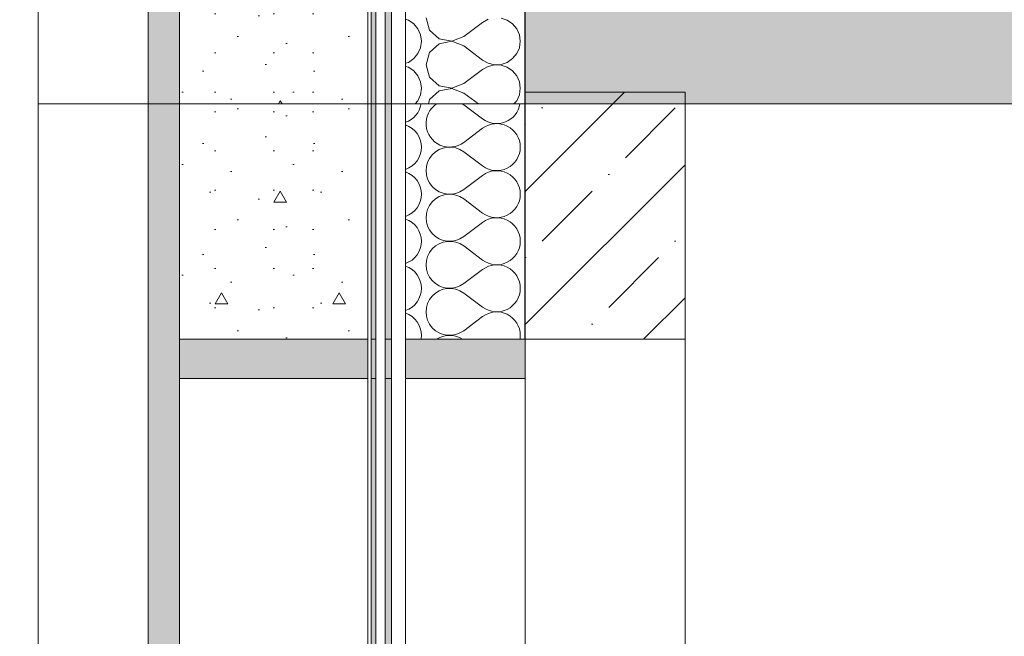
# Model space of a CAD drawing. Header units: millimetres. Extents: x -7244646 to -5701154, y 5723682 to 6071635.
# Tile 72 of 256: x -6402454 to -6401200, y 5758630 to 5759417. Entities that reach past the tile are written whole.
import ezdxf

# ---------------------------------------------------------------- set-up
doc = ezdxf.new("R2010")
doc.units = ezdxf.units.MM
doc.header["$MEASUREMENT"] = 0
doc.set_wipeout_variables(frame=1)
doc.linetypes.add('Wipeout_Contour', pattern=[1000, 0, -1000])
for name, color, linetype, lineweight in [('0_Ном._пера__1', 7, 'Continuous', 0), ('0_Ном._пера__2', 8, 'Continuous', 15), ('0_Ном._пера__21', 7, 'Continuous', 5), ('АР-Чертеж-Размеры.АР_Ном._пера__1', 7, 'Continuous', 0)]:
    doc.layers.add(name, color=color, linetype=linetype, lineweight=lineweight)
doc.layers.add('0_Ном._пера__166', color=7, linetype='Continuous', lineweight=5, true_color=0x97cbff)
doc.layers.add('АР-Чертеж-Размеры.АР', color=7, linetype='Continuous')
doc.styles.add('РЎР“Р•РќР•Р\xa0Р\x98Р\xa0_РЎРўР\x98Р›Р¬_2', font='arial.ttf')
doc.dimstyles.new('СГЕНЕРИР_СТИЛЬ__1', dxfattribs={"dimtxt": 500, "dimasz": 237.5, "dimexe": 0.18, "dimexo": 43263.067461, "dimgap": 0, "dimtad": 1, "dimlfac": 0.001, "dimzin": 0, "dimdsep": 46, "dimtxsty": 'РЎР“Р•РќР•Р\xa0Р\x98Р\xa0_РЎРўР\x98Р›Р¬_2', "dimblk": 'ARROWHEAD_6', "dimblk1": 'ARROWHEAD_6', "dimblk2": 'ARROWHEAD_6', "dimcen": 0.09, "dimclrd": 7, "dimclre": 7, "dimclrt": 7, "dimadec": 0, "dimazin": 0, "dimtfac": 1, "dimtdec": 4, "dimtmove": 2, "dimatfit": 3, "dimfxl": 1, "dimtolj": 1, "dimtzin": 0, "dimarcsym": 0})
doc.dimstyles.new('СГЕНЕРИР_СТИЛЬ__4', dxfattribs={"dimtxt": 270.000005, "dimasz": 237.5, "dimexe": 0.18, "dimexo": 300000, "dimgap": 0, "dimtad": 1, "dimlfac": 0.001, "dimzin": 0, "dimdsep": 46, "dimtxsty": 'РЎР“Р•РќР•Р\xa0Р\x98Р\xa0_РЎРўР\x98Р›Р¬_2', "dimblk": 'ARROWHEAD_6', "dimblk1": 'ARROWHEAD_6', "dimblk2": 'ARROWHEAD_6', "dimcen": 0.09, "dimclrd": 7, "dimclre": 7, "dimclrt": 7, "dimadec": 0, "dimazin": 0, "dimtfac": 1, "dimtdec": 4, "dimtmove": 0, "dimatfit": 3, "dimfxl": 1, "dimtolj": 1, "dimtzin": 0, "dimarcsym": 0})
doc.dimstyles.new('СГЕНЕРИР_СТИЛЬ__5', dxfattribs={"dimtxt": 500, "dimasz": 237.5, "dimexe": 0.18, "dimexo": 300000, "dimgap": 0, "dimtad": 1, "dimlfac": 0.001, "dimzin": 0, "dimdsep": 46, "dimtxsty": 'РЎР“Р•РќР•Р\xa0Р\x98Р\xa0_РЎРўР\x98Р›Р¬_2', "dimblk": 'ARROWHEAD_6', "dimblk1": 'ARROWHEAD_6', "dimblk2": 'ARROWHEAD_6', "dimcen": 0.09, "dimclrd": 7, "dimclre": 7, "dimclrt": 7, "dimadec": 0, "dimazin": 0, "dimtfac": 1, "dimtdec": 4, "dimtmove": 0, "dimatfit": 3, "dimfxl": 1, "dimtolj": 1, "dimtzin": 0, "dimarcsym": 0})
pattern_1 = [(45, (-7387333.12, 5739809.18), (-84.852814, 84.852814), []), (45, (-7387375.54, 5739851.61), (-84.852814, 84.852814), [90, -30, 0, -30])]

# ---------------------------------------------------------------- blocks, each defined once
blk = doc.blocks.new('*D52', base_point=(-7387333.1, 5739809.2))
at = {"layer": 'АР-Чертеж-Размеры.АР_Ном._пера__1', "color": 7, "linetype": 'Continuous', "lineweight": 0, "transparency": 16777216}
for p, q in [((-6411439.3, 5858499.2), (-6411439.3, 5858686.7)), ((-6411314.3, 5858374.2), (-6411564.3, 5858624.2)), ((-6388218.7, 5858499.2), (-6411673.7, 5858499.2)), ((-6411439.3, 5738589.2), (-6411439.3, 5858499.2)), ((-6411564.3, 5738714.2), (-6411314.3, 5738464.2)), ((-6411204.9, 5738589.2), (-6411673.7, 5738589.2)), ((-6411439.3, 5738401.7), (-6411439.3, 5738589.2))]:
    blk.add_line(p, q, dxfattribs=at)
at = {"layer": 'АР-Чертеж-Размеры.АР_Ном._пера__1', "color": 7, "lineweight": 0, "transparency": 16777216, "insert": (-6411889.3, 5853972.3), "char_height": 500, "attachment_point": 7, "rotation": 90, "style": 'РЎР“Р•РќР•Р\xa0Р\x98Р\xa0_РЎРўР\x98Р›Р¬_2'}
blk.add_mtext('\\A1;{\\pql;\\fArial|b0|i0|c204|p0;\\W1.000000;119,91}', dxfattribs=at)
blk = doc.blocks.new('ARROWHEAD_6')
at = {"color": 0, "linetype": 'Continuous', "lineweight": 0}
for p, q in [((-0.5, -0.5), (0.5, 0.5)), ((0, 0), (-1, 0))]:
    blk.add_line(p, q, dxfattribs=at)
blk = doc.blocks.new('*D85', base_point=(-7387333.1, 5739809.2))
at = {"layer": 'АР-Чертеж-Размеры.АР_Ном._пера__1', "color": 7, "linetype": 'Continuous', "lineweight": 0, "transparency": 16777216}
for p, q in [((-6403170.5, 5759134.2), (-6402920.5, 5758884.2)), ((-6402811.1, 5759009.2), (-6403279.9, 5759009.2)), ((-6403045.5, 5757059.2), (-6403045.5, 5759009.2)), ((-6403170.5, 5757184.2), (-6402920.5, 5756934.2)), ((-6402811.1, 5757059.2), (-6403279.9, 5757059.2))]:
    blk.add_line(p, q, dxfattribs=at)
at = {"layer": 'АР-Чертеж-Размеры.АР_Ном._пера__1', "color": 7, "lineweight": 0, "transparency": 16777216, "insert": (-6403099.5, 5757673.8), "char_height": 270, "attachment_point": 7, "rotation": 90, "style": 'РЎР“Р•РќР•Р\xa0Р\x98Р\xa0_РЎРўР\x98Р›Р¬_2'}
blk.add_mtext('\\A1;{\\pql;\\fArial|b0|i0|c204|p0;\\W1.000000;1,95}', dxfattribs=at)
blk = doc.blocks.new('*D86', base_point=(-7387333.1, 5739809.2))
at = {"layer": 'АР-Чертеж-Размеры.АР_Ном._пера__1', "color": 7, "linetype": 'Continuous', "lineweight": 0, "transparency": 16777216}
for p, q in [((-6403170.5, 5760334.2), (-6402920.5, 5760084.2)), ((-6402811.1, 5760209.2), (-6403279.9, 5760209.2)), ((-6403045.5, 5759009.2), (-6403045.5, 5760209.2)), ((-6403170.5, 5759134.2), (-6402920.5, 5758884.2)), ((-6402811.1, 5759009.2), (-6403279.9, 5759009.2))]:
    blk.add_line(p, q, dxfattribs=at)
at = {"layer": 'АР-Чертеж-Размеры.АР_Ном._пера__1', "color": 7, "lineweight": 0, "transparency": 16777216, "insert": (-6403099.5, 5759248.8), "char_height": 270, "attachment_point": 7, "rotation": 90, "style": 'РЎР“Р•РќР•Р\xa0Р\x98Р\xa0_РЎРўР\x98Р›Р¬_2'}
blk.add_mtext('\\A1;{\\pql;\\fArial|b0|i0|c204|p0;\\W1.000000;1,20}', dxfattribs=at)
blk = doc.blocks.new('*D146', base_point=(-7387333.1, 5739809.2))
at = {"layer": '0_Ном._пера__1', "color": 7, "linetype": 'Continuous', "lineweight": 0, "transparency": 16777216}
for p, q in [((-6410533.6, 5853209.2), (-6410533.6, 5853396.7)), ((-6410408.6, 5853084.2), (-6410658.6, 5853334.2)), ((-6410299.2, 5853209.2), (-6410767.9, 5853209.2)), ((-6410533.6, 5743109.2), (-6410533.6, 5853209.2)), ((-6410658.6, 5743234.2), (-6410408.6, 5742984.2)), ((-6410299.2, 5743109.2), (-6410767.9, 5743109.2)), ((-6410533.6, 5742921.7), (-6410533.6, 5743109.2))]:
    blk.add_line(p, q, dxfattribs=at)
at = {"layer": '0_Ном._пера__1', "color": 7, "lineweight": 0, "transparency": 16777216, "insert": (-6410633.6, 5797136), "char_height": 500, "attachment_point": 7, "rotation": 90, "style": 'РЎР“Р•РќР•Р\xa0Р\x98Р\xa0_РЎРўР\x98Р›Р¬_2'}
blk.add_mtext('\\A1;{\\pql;\\fArial|b0|i0|c204|p0;\\W1.000000;110,10}', dxfattribs=at)
blk = doc.blocks.new('*X230', base_point=(-7387333.1, 5739809.2))
at = {"layer": '0_Ном._пера__1', "color": 7, "linetype": 'Continuous', "lineweight": 0}
for p, q in [((-6401888.6, 5759308.2), (-6401864.6, 5759290.2)), ((-6401888.6, 5759260.2), (-6401864.6, 5759278.2)), ((-6401888.6, 5759248.2), (-6401864.6, 5759230.2)), ((-6401888.6, 5759200.2), (-6401864.6, 5759218.2)), ((-6401888.6, 5759188.2), (-6401864.6, 5759170.2)), ((-6401888.6, 5759140.2), (-6401864.6, 5759158.2)), ((-6401888.6, 5759128.2), (-6401864.6, 5759110.2)), ((-6401888.6, 5759080.2), (-6401864.6, 5759098.2)), ((-6401888.6, 5759068.2), (-6401864.6, 5759050.2)), ((-6401888.6, 5759020.2), (-6401864.6, 5759038.2))]:
    blk.add_line(p, q, dxfattribs=at)
for centre, start, end in [((-6401972.6, 5759314.2), 289.2776, 350.4059), ((-6401906.6, 5759284.2), 123.5573, 306.8699), ((-6401906.6, 5759284.2), 53.1301, 56.4427), ((-6401846.6, 5759314.2), 233.1301, 350.4059), ((-6401972.6, 5759254.2), 0, 70.7224), ((-6401846.6, 5759254.2), 0, 126.8699), ((-6401972.6, 5759254.2), 289.2776, 0), ((-6401906.6, 5759224.2), 53.1301, 306.8699), ((-6401846.6, 5759254.2), 233.1301, 0), ((-6401972.6, 5759194.2), 0, 70.7224), ((-6401846.6, 5759194.2), 0, 126.8699), ((-6401972.6, 5759194.2), 289.2776, 0), ((-6401906.6, 5759164.2), 53.1301, 306.8699), ((-6401846.6, 5759194.2), 233.1301, 0), ((-6401972.6, 5759134.2), 0, 70.7224), ((-6401846.6, 5759134.2), 0, 126.8699), ((-6401972.6, 5759134.2), 289.2776, 0), ((-6401906.6, 5759104.2), 53.1301, 306.8699), ((-6401846.6, 5759134.2), 233.1301, 0), ((-6401846.6, 5759074.2), 0, 126.8699), ((-6401972.6, 5759074.2), 0, 70.7224), ((-6401972.6, 5759074.2), 289.2776, 0), ((-6401906.6, 5759044.2), 53.1301, 306.8699), ((-6401846.6, 5759074.2), 233.1301, 0), ((-6401972.6, 5759014.2), 0, 70.7224), ((-6401846.6, 5759014.2), 0, 126.8699), ((-6401972.6, 5759014.2), 350.4072, 0), ((-6401906.6, 5758984.2), 56.4449, 123.5551), ((-6401846.6, 5759014.2), 350.4072, 0)]:
    blk.add_arc(centre, 30, start, end, dxfattribs=at)
blk = doc.blocks.new('Штриховка_43_3', base_point=(-7387333.1, 5739809.2))
at = {"color": 254, "linetype": 'Wipeout_Contour', "lineweight": 0, "ltscale": 34444637.74581543}
blk.add_wipeout([(-6401810.6, 5759309.2), (-6401962.7, 5759309.2), (-6401962.7, 5759009.2), (-6401810.6, 5759009.2)], dxfattribs=at)
at = {"layer": '0_Ном._пера__1', "color": 7, "linetype": 'Continuous', "lineweight": 0, "flags": 128}
blk.add_lwpolyline([(-6401810.6, 5759309.2), (-6401810.6, 5759009.2), (-6401962.7, 5759009.2), (-6401962.7, 5759309.2)], close=True, dxfattribs=at)
at = {"layer": '0_Ном._пера__1', "color": 7, "linetype": 'Continuous', "lineweight": 0}
blk.add_blockref('*X230', (-7387333.1, 5739809.2), dxfattribs=at)
blk = doc.blocks.new('*X240', base_point=(-7387333.1, 5739809.2))
at = {"layer": '0_Ном._пера__1', "color": 7, "linetype": 'Continuous', "lineweight": 0}
for p, q in [((-6401959.2, 5759416), (-6401962.7, 5759417.2)), ((-6401936.6, 5759419.2), (-6401932.1, 5759403.4)), ((-6401857.3, 5759417.2), (-6401864.6, 5759413.2)), ((-6401833.2, 5759416), (-6401841, 5759418.7)), ((-6401952.3, 5759411.3), (-6401959.2, 5759416)), ((-6401947.1, 5759405), (-6401952.3, 5759411.3)), ((-6401943.7, 5759397.4), (-6401947.1, 5759405)), ((-6401888.6, 5759395.2), (-6401864.6, 5759413.2)), ((-6401826.3, 5759411.3), (-6401833.2, 5759416)), ((-6401821.1, 5759405), (-6401826.3, 5759411.3)), ((-6401817.7, 5759397.4), (-6401821.1, 5759405)), ((-6401942.6, 5759389.2), (-6401943.7, 5759397.4)), ((-6401932.1, 5759403.4), (-6401920, 5759392.3)), ((-6401920, 5759392.3), (-6401903.9, 5759389.3)), ((-6401903.9, 5759389.3), (-6401888.6, 5759395.2)), ((-6401816.6, 5759389.2), (-6401817.7, 5759397.4)), ((-6401947.1, 5759373.4), (-6401943.7, 5759381)), ((-6401943.7, 5759381), (-6401942.6, 5759389.2)), ((-6401920, 5759386), (-6401932.1, 5759375)), ((-6401903.9, 5759389.1), (-6401920, 5759386)), ((-6401888.6, 5759383.2), (-6401903.9, 5759389.1)), ((-6401888.6, 5759383.2), (-6401864.6, 5759365.2)), ((-6401821.1, 5759373.4), (-6401817.7, 5759381)), ((-6401817.7, 5759381), (-6401816.6, 5759389.2)), ((-6401959.2, 5759362.3), (-6401952.3, 5759367)), ((-6401952.3, 5759367), (-6401947.1, 5759373.4)), ((-6401932.1, 5759375), (-6401936.6, 5759359.2)), ((-6401833.2, 5759362.3), (-6401826.3, 5759367)), ((-6401826.3, 5759367), (-6401821.1, 5759373.4)), ((-6401962.7, 5759361.2), (-6401959.2, 5759362.3)), ((-6401959.2, 5759356), (-6401962.7, 5759357.2)), ((-6401952.3, 5759351.3), (-6401959.2, 5759356)), ((-6401936.6, 5759359.2), (-6401932.1, 5759343.4)), ((-6401864.6, 5759365.2), (-6401857.3, 5759361.2)), ((-6401857.3, 5759357.2), (-6401864.6, 5759353.2)), ((-6401857.3, 5759361.2), (-6401849.3, 5759359.3)), ((-6401849.3, 5759359.1), (-6401857.3, 5759357.2)), ((-6401849.3, 5759359.3), (-6401841, 5759359.7)), ((-6401841, 5759358.7), (-6401849.3, 5759359.1)), ((-6401841, 5759359.7), (-6401833.2, 5759362.3)), ((-6401833.2, 5759356), (-6401841, 5759358.7)), ((-6401826.3, 5759351.3), (-6401833.2, 5759356)), ((-6401947.1, 5759345), (-6401952.3, 5759351.3)), ((-6401943.7, 5759337.4), (-6401947.1, 5759345)), ((-6401932.1, 5759343.4), (-6401920, 5759332.3)), ((-6401888.6, 5759335.2), (-6401864.6, 5759353.2)), ((-6401821.1, 5759345), (-6401826.3, 5759351.3)), ((-6401817.7, 5759337.4), (-6401821.1, 5759345)), ((-6401942.6, 5759329.2), (-6401943.7, 5759337.4)), ((-6401943.7, 5759321), (-6401942.6, 5759329.2)), ((-6401920, 5759332.3), (-6401903.9, 5759329.3)), ((-6401903.9, 5759329.1), (-6401920, 5759326)), ((-6401903.9, 5759329.3), (-6401888.6, 5759335.2)), ((-6401888.6, 5759323.2), (-6401903.9, 5759329.1)), ((-6401816.6, 5759329.2), (-6401817.7, 5759337.4)), ((-6401817.7, 5759321), (-6401816.6, 5759329.2)), ((-6401947.1, 5759313.4), (-6401943.7, 5759321)), ((-6401920, 5759326), (-6401932.1, 5759315)), ((-6401888.6, 5759323.2), (-6401869.9, 5759309.2)), ((-6401821.1, 5759313.4), (-6401817.7, 5759321)), ((-6401950.6, 5759309.2), (-6401947.1, 5759313.4)), ((-6401932.1, 5759315), (-6401933.7, 5759309.2)), ((-6401824.6, 5759309.2), (-6401821.1, 5759313.4))]:
    blk.add_line(p, q, dxfattribs=at)
blk = doc.blocks.new('Штриховка_48_3', base_point=(-7387333.1, 5739809.2))
at = {"color": 254, "linetype": 'Wipeout_Contour', "lineweight": 0, "ltscale": 34446216.18377935}
blk.add_wipeout([(-6401810.6, 5760189.2), (-6401962.7, 5760189.2), (-6401962.7, 5759309.2), (-6401810.6, 5759309.2)], dxfattribs=at)
at = {"layer": '0_Ном._пера__1', "color": 7, "linetype": 'Continuous', "lineweight": 0, "flags": 128}
blk.add_lwpolyline([(-6401810.6, 5760189.2), (-6401810.6, 5759309.2), (-6401962.7, 5759309.2), (-6401962.7, 5760189.2)], close=True, dxfattribs=at)
at = {"layer": '0_Ном._пера__1', "color": 7, "linetype": 'Continuous', "lineweight": 0}
blk.add_blockref('*X240', (-7387333.1, 5739809.2), dxfattribs=at)

msp = doc.modelspace()

# ---------------------------------------------------------------- hatches: boundary and pattern name
at = {"layer": '0_Ном._пера__1', "linetype": 'Continuous', "lineweight": 0, "true_color": 0x000000}
for points in [[(-6402000.673, 5756159.18), (-6402000.673, 5759309.18), (-6402006.673, 5759309.18), (-6402006.673, 5756159.18)], [(-6402010.673, 5759009.181), (-6402010.673, 5758959.181), (-6402250.673, 5758959.181), (-6402250.673, 5759009.181)], [(-6401810.577, 5759009.181), (-6401810.577, 5758959.181), (-6402010.673, 5758959.181), (-6402010.673, 5759009.181)]]:
    msp.add_hatch(color=18, dxfattribs=at).paths.add_polyline_path(points)

# ---------------------------------------------------------------- linework, layer by layer
at = {"layer": '0_Ном._пера__1', "color": 7, "linetype": 'Continuous', "lineweight": 0, "flags": 128}
for points in [[(-6402000.673, 5756159.18), (-6402000.673, 5759309.18), (-6402006.673, 5759309.18), (-6402006.673, 5756159.18)], [(-6402010.673, 5759009.181), (-6402010.673, 5758959.181), (-6402250.673, 5758959.181), (-6402250.673, 5759009.181)], [(-6401810.577, 5759009.181), (-6401810.577, 5758959.181), (-6402010.673, 5758959.181), (-6402010.673, 5759009.181)]]:
    msp.add_lwpolyline(points, close=True, dxfattribs=at)

# ---------------------------------------------------------------- dimensions: what is measured, and where the dimension line sits
at = {"color": 7, "linetype": 'Continuous', "lineweight": 0}
dim = msp.add_linear_dim(base=(-6410533.559, 5853209.181), p1=(-6406170.064, 5743109.18), p2=(-6401574.763, 5853209.181), angle=90, dimstyle='СГЕНЕРИР_СТИЛЬ__5', dxfattribs=at)
dim.commit()
dim.dimension.update_dxf_attribs({"geometry": '*D146', "text_midpoint": (-6410883.559, 5798163.771), "dimtype": 160, "text_rotation": 90})
at = {"layer": 'АР-Чертеж-Размеры.АР', "color": 7, "linetype": 'Continuous', "lineweight": 0}
for base, p1, p2, dimstyle, picture, middle in [((-6411439.299, 5858499.18), (-6410669.971, 5738589.18), (-6383892.346, 5858499.18), 'СГЕНЕРИР_СТИЛЬ__1', '*D52', (-6412139.299, 5855000.125)), ((-6403045.484, 5760209.18), (-6401606.707, 5759009.181), (-6401574.773, 5760209.18), 'СГЕНЕРИР_СТИЛЬ__4', '*D86', (-6403234.484, 5759598.375)), ((-6403045.484, 5759009.181), (-6401574.773, 5757059.18), (-6401606.707, 5759009.181), 'СГЕНЕРИР_СТИЛЬ__4', '*D85', (-6403234.484, 5758023.375))]:
    dim = msp.add_linear_dim(base=base, p1=p1, p2=p2, angle=90, dimstyle=dimstyle, dxfattribs=at)
    dim.commit()
    dim.dimension.update_dxf_attribs({"geometry": picture, "text_midpoint": middle, "dimtype": 160, "text_rotation": 90})

# ---------------------------------------------------------------- next in the draw order: wipeouts: each hides what was drawn before it
at = {"color": 254, "linetype": 'Wipeout_Contour', "lineweight": 0, "ltscale": 34441079.09126922}
msp.add_wipeout([(-6401962.673, 5756159.18), (-6401962.673, 5759309.18), (-6401980.673, 5759309.18), (-6401980.673, 5756159.18)], dxfattribs=at)

# ---------------------------------------------------------------- next in the draw order: hatches: boundary and pattern name
at = {"layer": '0_Ном._пера__1', "linetype": 'Continuous', "lineweight": 0, "true_color": 0x000000}
msp.add_hatch(color=18, dxfattribs=at).paths.add_polyline_path([(-6401980.673, 5756159.18), (-6401980.673, 5759309.18), (-6401988.673, 5759309.18), (-6401988.673, 5756159.18)])

# ---------------------------------------------------------------- next in the draw order: linework, layer by layer
at = {"layer": '0_Ном._пера__1', "color": 7, "linetype": 'Continuous', "lineweight": 0, "flags": 128}
for points in [[(-6401980.673, 5756159.18), (-6401980.673, 5759309.18), (-6401988.673, 5759309.18), (-6401988.673, 5756159.18)], [(-6401962.673, 5756159.18), (-6401962.673, 5759309.18), (-6401980.673, 5759309.18), (-6401980.673, 5756159.18)]]:
    msp.add_lwpolyline(points, close=True, dxfattribs=at)

# ---------------------------------------------------------------- next in the draw order: block references
at = {"layer": '0_Ном._пера__1', "color": 7, "linetype": 'Continuous', "lineweight": 0}
msp.add_blockref('Штриховка_43_3', (-7387333.115, 5739809.18), dxfattribs=at)

# ---------------------------------------------------------------- next in the draw order: wipeouts: each hides what was drawn before it
at = {"color": 254, "linetype": 'Wipeout_Contour', "lineweight": 0, "ltscale": 34441147.49584284}
msp.add_wipeout([(-6401988.673, 5756159.18), (-6401988.673, 5759309.18), (-6402000.673, 5759309.18), (-6402000.673, 5756159.18)], dxfattribs=at)

# ---------------------------------------------------------------- next in the draw order: linework, layer by layer
at = {"layer": '0_Ном._пера__1', "color": 7, "linetype": 'Continuous', "lineweight": 0, "flags": 128}
msp.add_lwpolyline([(-6401988.673, 5756159.18), (-6401988.673, 5759309.18), (-6402000.673, 5759309.18), (-6402000.673, 5756159.18)], close=True, dxfattribs=at)

# ---------------------------------------------------------------- next in the draw order: wipeouts: each hides what was drawn before it
at = {"color": 254, "linetype": 'Wipeout_Contour', "lineweight": 0, "ltscale": 34449506.05331293}
msp.add_wipeout([(-6401962.673, 5759309.18), (-6401962.673, 5762459.18), (-6401980.673, 5762459.18), (-6401980.673, 5759309.18)], dxfattribs=at)
at = {"color": 254, "linetype": 'Wipeout_Contour', "lineweight": 0, "ltscale": 34441139.21885434}
msp.add_wipeout([(-6401606.707, 5759009.181), (-6401606.707, 5757089.18), (-6401810.577, 5757089.18), (-6401810.577, 5759009.181)], dxfattribs=at)

# ---------------------------------------------------------------- next in the draw order: hatches: boundary and pattern name
at = {"layer": '0_Ном._пера__1', "linetype": 'Continuous', "lineweight": 0, "true_color": 0x000000}
msp.add_hatch(color=18, dxfattribs=at).paths.add_polyline_path([(-6401980.673, 5759309.18), (-6401980.673, 5762459.18), (-6401988.673, 5762459.18), (-6401988.673, 5759309.18)])

# ---------------------------------------------------------------- next in the draw order: linework, layer by layer
at = {"layer": '0_Ном._пера__1', "color": 7, "linetype": 'Continuous', "lineweight": 0, "flags": 128}
for points in [[(-6401980.673, 5759309.18), (-6401980.673, 5762459.18), (-6401988.673, 5762459.18), (-6401988.673, 5759309.18)], [(-6401962.673, 5759309.18), (-6401962.673, 5762459.18), (-6401980.673, 5762459.18), (-6401980.673, 5759309.18)], [(-6401606.707, 5759009.181), (-6401606.707, 5757089.18), (-6401810.577, 5757089.18), (-6401810.577, 5759009.181)]]:
    msp.add_lwpolyline(points, close=True, dxfattribs=at)

# ---------------------------------------------------------------- next in the draw order: wipeouts: each hides what was drawn before it
at = {"color": 254, "linetype": 'Wipeout_Contour', "lineweight": 0, "ltscale": 34441189.13346246}
msp.add_wipeout([(-6402006.673, 5756159.18), (-6402006.673, 5759309.18), (-6402010.673, 5759309.18), (-6402010.673, 5756159.18)], dxfattribs=at)

# ---------------------------------------------------------------- next in the draw order: linework, layer by layer
at = {"layer": '0_Ном._пера__1', "color": 7, "linetype": 'Continuous', "lineweight": 0, "flags": 128}
msp.add_lwpolyline([(-6402006.673, 5756159.18), (-6402006.673, 5759309.18), (-6402010.673, 5759309.18), (-6402010.673, 5756159.18)], close=True, dxfattribs=at)

# ---------------------------------------------------------------- next in the draw order: block references
at = {"layer": '0_Ном._пера__1', "color": 7, "linetype": 'Continuous', "lineweight": 0}
msp.add_blockref('Штриховка_48_3', (-7387333.115, 5739809.18), dxfattribs=at)

# ---------------------------------------------------------------- next in the draw order: hatches: boundary and pattern name
at = {"layer": '0_Ном._пера__1', "linetype": 'Continuous', "lineweight": 0}
h = msp.add_hatch(dxfattribs=at)
h.set_pattern_fill('ЖЕЛЕЗОБЕТОН__PROJECT__0003', style=0, pattern_type=2)
h.set_pattern_definition(pattern_1)
h.paths.add_polyline_path([(-6391597.134, 5759309.18), (-6391597.134, 5759509.18), (-6401810.577, 5759509.18), (-6401810.577, 5759309.18)])
h = msp.add_hatch(dxfattribs=at)
h.set_pattern_fill('ЖЕЛЕЗОБЕТОН__PROJECT__0003', style=0, pattern_type=2)
h.set_pattern_definition(pattern_1)
h.paths.add_polyline_path([(-6401606.707, 5759324.18), (-6401810.577, 5759324.18), (-6401810.577, 5759009.181), (-6401606.707, 5759009.181)])

# ---------------------------------------------------------------- next in the draw order: linework, layer by layer
at = {"layer": '0_Ном._пера__21', "color": 7, "linetype": 'Continuous', "lineweight": 5, "flags": 128}
for points in [[(-6391597.134, 5759309.18), (-6391597.134, 5759509.18), (-6401810.577, 5759509.18), (-6401810.577, 5759309.18)], [(-6401606.707, 5759324.18), (-6401810.577, 5759324.18), (-6401810.577, 5759009.181), (-6401606.707, 5759009.181)]]:
    msp.add_lwpolyline(points, close=True, dxfattribs=at)

# ---------------------------------------------------------------- next in the draw order: wipeouts: each hides what was drawn before it
at = {"color": 254, "linetype": 'Wipeout_Contour', "lineweight": 0, "ltscale": 34442327.47168658}
msp.add_wipeout([(-6402010.673, 5757089.18), (-6402010.673, 5758959.181), (-6402250.673, 5758959.181), (-6402250.673, 5757089.18)], dxfattribs=at)

# ---------------------------------------------------------------- next in the draw order: hatches: boundary and pattern name
at = {"layer": '0_Ном._пера__166', "linetype": 'Continuous', "lineweight": 0, "true_color": 0x0f1419}
msp.add_hatch(color=168, dxfattribs=at).paths.add_polyline_path([(-6402250.673, 5756159.18), (-6402250.673, 5759309.18), (-6402290.673, 5759309.18), (-6402290.673, 5756159.18)])

# ---------------------------------------------------------------- next in the draw order: linework, layer by layer
at = {"layer": '0_Ном._пера__1', "color": 7, "linetype": 'Continuous', "lineweight": 0, "flags": 128}
for points in [[(-6402250.673, 5756159.18), (-6402250.673, 5759309.18), (-6402290.673, 5759309.18), (-6402290.673, 5756159.18)], [(-6402010.673, 5757089.18), (-6402010.673, 5758959.181), (-6402250.673, 5758959.181), (-6402250.673, 5757089.18)]]:
    msp.add_lwpolyline(points, close=True, dxfattribs=at)

# ---------------------------------------------------------------- next in the draw order: wipeouts: each hides what was drawn before it
at = {"color": 254, "linetype": 'Wipeout_Contour', "lineweight": 0, "ltscale": 34442236.03617704}
msp.add_wipeout([(-6402290.673, 5756159.18), (-6402290.673, 5759309.18), (-6402430.673, 5759309.18), (-6402430.673, 5756159.18)], dxfattribs=at)
at = {"color": 254, "linetype": 'Wipeout_Contour', "lineweight": 0, "ltscale": 34445363.49325157}
msp.add_wipeout([(-6402250.673, 5759009.181), (-6402010.673, 5759009.181), (-6402010.673, 5759309.18), (-6402250.673, 5759309.18)], dxfattribs=at)

# ---------------------------------------------------------------- next in the draw order: hatches: boundary and pattern name
at = {"layer": '0_Ном._пера__1', "linetype": 'Continuous', "lineweight": 0, "true_color": 0x000000}
msp.add_hatch(color=18, dxfattribs=at).paths.add_polyline_path([(-6402000.673, 5759309.18), (-6402000.673, 5762459.18), (-6402006.673, 5762459.18), (-6402006.673, 5759309.18)])
at = {"layer": '0_Ном._пера__166', "linetype": 'Continuous', "lineweight": 0, "true_color": 0x0f1419}
msp.add_hatch(color=168, dxfattribs=at).paths.add_polyline_path([(-6402250.673, 5759309.18), (-6402250.673, 5762459.18), (-6402290.673, 5762459.18), (-6402290.673, 5759309.18)])
at = {"layer": '0_Ном._пера__2', "linetype": 'Continuous', "lineweight": 15}
h = msp.add_hatch(dxfattribs=at)
h.set_pattern_fill('01_ЦП_СТЯЖКА_1_20_0003', color=8, style=0, pattern_type=2)
h.set_pattern_definition([(0, (-6402130.67, 5758924.18), (0, 259.8), [16.25, -133.75]), (0, (-6402055.67, 5759054.08), (0, 259.8), [16.25, -133.75]), (60, (-6402130.67, 5758924.18), (-225, 129.9), [16.25, -133.75]), (60, (-6401980.67, 5758924.18), (-225, 129.9), [16.25, -133.75]), (120, (-6402114.42, 5758924.18), (225, 129.9), [16.25, -133.75]), (120, (-6401964.42, 5758924.18), (225, 129.9), [16.25, -133.75]), (0, (-6402130.673, 5758949.18), (0, 50), [0, -50, 0, -75]), (45, (-6402105.673, 5758949.18), (-35.3553, 35.3553), [0, -37.5, 0, -62.5])])
h.paths.add_polyline_path([(-6402250.673, 5759009.181), (-6402010.673, 5759009.181), (-6402010.673, 5759309.18), (-6402250.673, 5759309.18)])

# ---------------------------------------------------------------- next in the draw order: linework, layer by layer
at = {"layer": '0_Ном._пера__1', "color": 7, "linetype": 'Continuous', "lineweight": 0, "flags": 128}
for points in [[(-6402250.673, 5759309.18), (-6402250.673, 5762459.18), (-6402290.673, 5762459.18), (-6402290.673, 5759309.18)], [(-6402000.673, 5759309.18), (-6402000.673, 5762459.18), (-6402006.673, 5762459.18), (-6402006.673, 5759309.18)], [(-6402290.673, 5756159.18), (-6402290.673, 5759309.18), (-6402430.673, 5759309.18), (-6402430.673, 5756159.18)], [(-6402250.673, 5759009.181), (-6402010.673, 5759009.181), (-6402010.673, 5759309.18), (-6402250.673, 5759309.18)]]:
    msp.add_lwpolyline(points, close=True, dxfattribs=at)

# ---------------------------------------------------------------- next in the draw order: wipeouts: each hides what was drawn before it
at = {"color": 254, "linetype": 'Wipeout_Contour', "lineweight": 0, "ltscale": 34450662.71522126}
msp.add_wipeout([(-6402290.673, 5759309.18), (-6402290.673, 5762459.18), (-6402430.673, 5762459.18), (-6402430.673, 5759309.18)], dxfattribs=at)
at = {"color": 254, "linetype": 'Wipeout_Contour', "lineweight": 0, "ltscale": 34449574.4411536}
msp.add_wipeout([(-6401988.673, 5759309.18), (-6401988.673, 5762459.18), (-6402000.673, 5762459.18), (-6402000.673, 5759309.18)], dxfattribs=at)

# ---------------------------------------------------------------- next in the draw order: linework, layer by layer
at = {"layer": '0_Ном._пера__1', "color": 7, "linetype": 'Continuous', "lineweight": 0, "flags": 128}
for points in [[(-6402290.673, 5759309.18), (-6402290.673, 5762459.18), (-6402430.673, 5762459.18), (-6402430.673, 5759309.18)], [(-6401988.673, 5759309.18), (-6401988.673, 5762459.18), (-6402000.673, 5762459.18), (-6402000.673, 5759309.18)]]:
    msp.add_lwpolyline(points, close=True, dxfattribs=at)

# ---------------------------------------------------------------- next in the draw order: wipeouts: each hides what was drawn before it
at = {"color": 254, "linetype": 'Wipeout_Contour', "lineweight": 0, "ltscale": 34449616.06858797}
msp.add_wipeout([(-6402006.673, 5759309.18), (-6402006.673, 5762459.18), (-6402010.673, 5762459.18), (-6402010.673, 5759309.18)], dxfattribs=at)

# ---------------------------------------------------------------- next in the draw order: linework, layer by layer
at = {"layer": '0_Ном._пера__1', "color": 7, "linetype": 'Continuous', "lineweight": 0, "flags": 128}
msp.add_lwpolyline([(-6402006.673, 5759309.18), (-6402006.673, 5762459.18), (-6402010.673, 5762459.18), (-6402010.673, 5759309.18)], close=True, dxfattribs=at)

# ---------------------------------------------------------------- next in the draw order: wipeouts: each hides what was drawn before it
at = {"color": 254, "linetype": 'Wipeout_Contour', "lineweight": 0, "ltscale": 34446941.89796093}
msp.add_wipeout([(-6402250.673, 5759309.18), (-6402010.673, 5759309.18), (-6402010.673, 5760189.18), (-6402250.673, 5760189.18)], dxfattribs=at)

# ---------------------------------------------------------------- next in the draw order: hatches: boundary and pattern name
at = {"layer": '0_Ном._пера__2', "linetype": 'Continuous', "lineweight": 15}
h = msp.add_hatch(dxfattribs=at)
h.set_pattern_fill('01_ЦП_СТЯЖКА_1_20_0003', color=8, style=0, pattern_type=2)
h.set_pattern_definition([(0, (-6402130.67, 5759299.18), (0, 259.81), [16.25, -133.75]), (0, (-6402055.67, 5759429.08), (0, 259.81), [16.25, -133.75]), (60, (-6402130.67, 5759299.18), (-225, 129.904), [16.25, -133.75]), (60, (-6401980.67, 5759299.18), (-225, 129.904), [16.25, -133.75]), (120, (-6402114.42, 5759299.18), (225, 129.904), [16.25, -133.75]), (120, (-6401964.42, 5759299.18), (225, 129.904), [16.25, -133.75]), (0, (-6402130.673, 5759324.18), (0, 50), [0, -50, 0, -75]), (45, (-6402105.673, 5759324.18), (-35.3553, 35.3553), [0, -37.5, 0, -62.5])])
h.paths.add_polyline_path([(-6402250.673, 5759309.18), (-6402010.673, 5759309.18), (-6402010.673, 5760189.18), (-6402250.673, 5760189.18)])

# ---------------------------------------------------------------- next in the draw order: linework, layer by layer
at = {"layer": '0_Ном._пера__1', "color": 7, "linetype": 'Continuous', "lineweight": 0, "flags": 128}
msp.add_lwpolyline([(-6402250.673, 5759309.18), (-6402010.673, 5759309.18), (-6402010.673, 5760189.18), (-6402250.673, 5760189.18)], close=True, dxfattribs=at)

doc.saveas('drawing.dxf')
